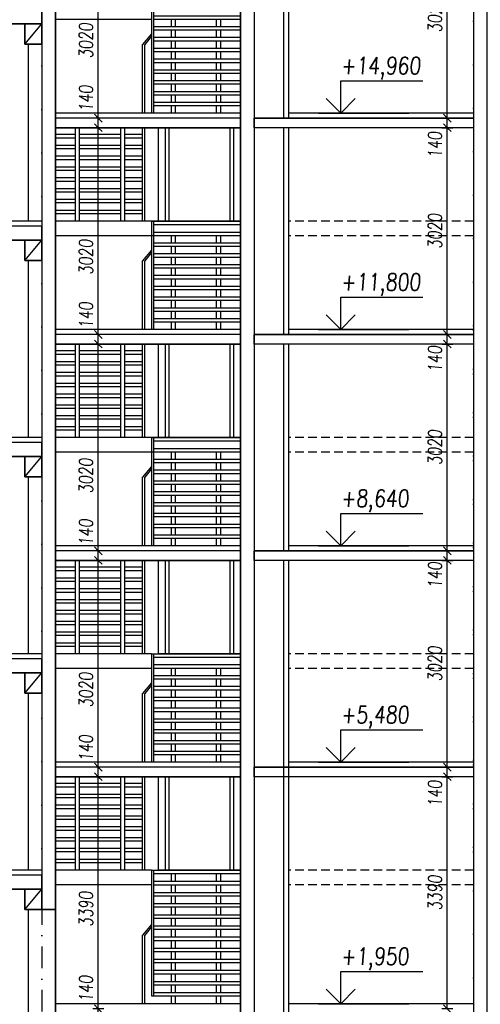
# Model space of a CAD drawing. Header units: millimetres. Extents: x 22267 to 193155, y 329430 to 541733.
# Tile 4 of 89: x 36886 to 43611, y 346471 to 360854. Entities that reach past the tile are written whole.
import ezdxf

# ---------------------------------------------------------------- set-up
doc = ezdxf.new("R2010")
doc.units = ezdxf.units.MM
doc.linetypes.add('ČERCHOVANÁ', pattern=[25.4, 12.7, -6.35, 0, -6.35])
doc.linetypes.add('ČÁRKOVANÁ', pattern=[19.05, 12.7, -6.35])
for name, color, linetype in [('BOURÁNÍ PŘÍČEK', 30, 'Continuous'), ('DVERE', 4, 'Continuous'), ('KOTY', 7, 'Continuous'), ('KOTY_100', 7, 'Continuous'), ('OSY', 7, 'Continuous'), ('TENKA', 4, 'Continuous'), ('TLUSTA', 2, 'Continuous'), ('ŽB', 1, 'Continuous')]:
    doc.layers.add(name, color=color, linetype=linetype)
doc.styles.add('CS-ROMANS_100', font='romans.shx', dxfattribs={"width": 0.75, "oblique": 5, "height": 200})
doc.styles.add('ROMANS', font='romans.shx', dxfattribs={"width": 0.75, "oblique": 5, "height": 200})
doc.dimstyles.new('A_KÓTA_100', dxfattribs={"dimtxt": 200, "dimasz": 4, "dimexe": 100, "dimexo": 1500, "dimgap": 80, "dimtad": 1, "dimdec": 0, "dimdsep": 46, "dimtxsty": 'CS-ROMANS_100', "dimblk": 'KOT_CARA20', "dimcen": 90, "dimse1": 1, "dimse2": 1, "dimclrd": 256, "dimclre": 256, "dimclrt": 256, "dimadec": 0, "dimazin": 0, "dimtfac": 1, "dimtdec": 0, "dimtix": 1, "dimtmove": 2, "dimatfit": 3, "dimldrblk": 'OBLIQUE', "dimfxl": 1, "dimfxlon": 1, "dimtolj": 1, "dimarcsym": 0})

# ---------------------------------------------------------------- blocks, each defined once
blk = doc.blocks.new('BUDOVA_A_schodiste_pohled')
at = {"layer": 'DVERE'}
for points in [[(2700, 2945), (2700, 1580), (1500, 1580), (1500, 2945)], [(1600, 2945), (1600, 1580), (2600, 1580), (2600, 2945)], [(1650, 2945), (1650, 1580), (2550, 1580), (2550, 2945)]]:
    blk.add_lwpolyline(points, dxfattribs=at)
at = {"layer": 'TENKA'}
for points in [[(290, 1580), (290, 2945)], [(350, 1580), (350, 2945)], [(950, 1580), (950, 2945)], [(1010, 1580), (1010, 2945)], [(1270, 1580), (1270, 2945)], [(1300, 1580), (1300, 2945)], [(290, 2844), (0, 2844)], [(290, 2794), (0, 2794)], [(950, 2844), (350, 2844)], [(950, 2794), (350, 2794)], [(1270, 2844), (1010, 2844)], [(1270, 2794), (1010, 2794)], [(290, 2686), (0, 2686)], [(290, 2636), (0, 2636)], [(950, 2686), (350, 2686)], [(950, 2636), (350, 2636)], [(1270, 2686), (1010, 2686)], [(1270, 2636), (1010, 2636)], [(290, 2528), (0, 2528)], [(290, 2478), (0, 2478)], [(950, 2528), (350, 2528)], [(950, 2478), (350, 2478)], [(1270, 2528), (1010, 2528)], [(1270, 2478), (1010, 2478)], [(290, 2370), (0, 2370)], [(290, 2320), (0, 2320)], [(950, 2370), (350, 2370)], [(950, 2320), (350, 2320)], [(1270, 2370), (1010, 2370)], [(1270, 2320), (1010, 2320)], [(290, 2212), (0, 2212)], [(290, 2162), (0, 2162)], [(950, 2212), (350, 2212)], [(950, 2162), (350, 2162)], [(1270, 2212), (1010, 2212)], [(1270, 2162), (1010, 2162)], [(290, 2054), (0, 2054)], [(950, 2054), (350, 2054)], [(1270, 2054), (1010, 2054)], [(290, 2004), (0, 2004)], [(290, 1896), (0, 1896)], [(950, 2004), (350, 2004)], [(950, 1896), (350, 1896)], [(1270, 2004), (1010, 2004)], [(1270, 1896), (1010, 1896)], [(290, 1846), (0, 1846)], [(290, 1738), (0, 1738)], [(950, 1846), (350, 1846)], [(950, 1738), (350, 1738)], [(1270, 1846), (1010, 1846)], [(1270, 1738), (1010, 1738)], [(290, 1688), (0, 1688)], [(950, 1688), (350, 1688)], [(1270, 1688), (1010, 1688)], [(1400, 1580), (0, 1580)], [(1400, 1580), (1400, 0)], [(1400, 1580), (2700, 1580)], [(1430, 1580), (1430, 0)], [(1430, 1530), (2700, 1530)], [(1400, 1365), (0, 1365)], [(1430, 1422), (2700, 1422)], [(1430, 1372), (2700, 1372)], [(1690, 1264), (1690, 1372)], [(1750, 1264), (1750, 1372)], [(2350, 1264), (2350, 1372)], [(2410, 1264), (2410, 1372)], [(1430, 1264), (2700, 1264)], [(1430, 1214), (2700, 1214)], [(1690, 1106), (1690, 1214)], [(1750, 1106), (1750, 1214)], [(2350, 1106), (2350, 1214)], [(2410, 1106), (2410, 1214)], [(1430, 1106), (2700, 1106)], [(1430, 1056), (2700, 1056)], [(1690, 948), (1690, 1056)], [(1750, 948), (1750, 1056)], [(2350, 948), (2350, 1056)], [(2410, 948), (2410, 1056)], [(1430, 948), (2700, 948)], [(1430, 898), (2700, 898)], [(1690, 790), (1690, 898)], [(1750, 790), (1750, 898)], [(2350, 790), (2350, 898)], [(2410, 790), (2410, 898)], [(1430, 790), (2700, 790)], [(1430, 740), (2700, 740)], [(1690, 632), (1690, 740)], [(1750, 632), (1750, 740)], [(2350, 632), (2350, 740)], [(2410, 632), (2410, 740)], [(1430, 632), (2700, 632)], [(1430, 582), (2700, 582)], [(1690, 474), (1690, 582)], [(1750, 474), (1750, 582)], [(2350, 474), (2350, 582)], [(2410, 474), (2410, 582)], [(1430, 474), (2700, 474)], [(1430, 424), (2700, 424)], [(1430, 316), (2700, 316)], [(1690, 316), (1690, 424)], [(1750, 316), (1750, 424)], [(2350, 316), (2350, 424)], [(2410, 316), (2410, 424)], [(1430, 266), (2700, 266)], [(1430, 158), (2700, 158)], [(1690, 158), (1690, 266)], [(1750, 158), (1750, 266)], [(2350, 158), (2350, 266)], [(2410, 158), (2410, 266)], [(1430, 108), (2700, 108)], [(1690, 0), (1690, 108)], [(1750, 0), (1750, 108)], [(2350, 0), (2350, 108)], [(2410, 0), (2410, 108)]]:
    blk.add_lwpolyline(points, dxfattribs=at)
at = {"layer": 'TENKA', "color": 7}
for points in [[(1400, 1158), (1270, 1000)], [(1400, 1122), (1300, 1000)], [(1270, 0), (1270, 1000)], [(1300, 0), (1300, 1000)]]:
    blk.add_lwpolyline(points, dxfattribs=at)
blk = doc.blocks.new('VÝŠKOVÁ KÓTA 1')
at = {"ltscale": 0.25}
for p, q in [((0, 3.76), (9.59, 3.76)), ((0, 0), (0, 3.76)), ((0, 0), (-1.7, 1.7)), ((0, 0), (1.7, 1.7))]:
    blk.add_line(p, q, dxfattribs=at)
at = {"style": 'ROMANS', "oblique": 5, "width": 0.8}
blk.add_attdef('VÝŠKA', (0, 4.54), '', height=2, dxfattribs=at)
blk = doc.blocks.new('KOT_CARA20')
for p, q in [((0, 0), (-14.1, -14.1)), ((0, 20), (0, -20)), ((0, 0), (14.1, 14.1))]:
    blk.add_line(p, q)
blk = doc.blocks.new('*D3551')
at = {"layer": 'Defpoints', "color": 0, "transparency": 16777216}
for p in [(38033, 346405), (38164, 346405), (38164, 346265)]:
    blk.add_point(p, dxfattribs=at)
at = {"layer": 'KOTY_100', "lineweight": -2, "transparency": 16777216}
for p, q in [((38033, 346409), (38033, 346413)), ((38033, 346265), (38033, 346405)), ((38033, 346261), (38033, 346257))]:
    blk.add_line(p, q, dxfattribs=at)
at = {"layer": 'KOTY_100', "lineweight": -2, "transparency": 16777216, "xscale": 4, "yscale": 4, "zscale": 4}
for p, rotation in [((38033, 346405), 270), ((38033, 346265), 90)]:
    blk.add_blockref('KOT_CARA20', p, dxfattribs=dict(at, rotation=rotation))
at = {"layer": 'KOTY_100', "transparency": 16777216, "insert": (37853, 346699), "char_height": 200, "attachment_point": 5, "rotation": 90, "style": 'CS-ROMANS_100'}
blk.add_mtext('\\A1;140', dxfattribs=at)
blk = doc.blocks.new('_OBLIQUE')
at = {"color": 0, "linetype": 'ByBlock', "ltscale": 15}
blk.add_line((-0.5, -0.5), (0.5, 0.5), dxfattribs=at)
blk = doc.blocks.new('*D3552')
at = {"layer": 'Defpoints', "color": 0, "transparency": 16777216}
for p in [(38033, 349795), (38266, 349795), (38164, 346405)]:
    blk.add_point(p, dxfattribs=at)
at = {"layer": 'KOTY_100', "lineweight": -2, "transparency": 16777216}
blk.add_line((38033, 346409), (38033, 349791), dxfattribs=at)
at = {"layer": 'KOTY_100', "lineweight": -2, "transparency": 16777216, "xscale": 4, "yscale": 4, "zscale": 4}
for p, rotation in [((38033, 349795), 90), ((38033, 346405), 270)]:
    blk.add_blockref('KOT_CARA20', p, dxfattribs=dict(at, rotation=rotation))
at = {"layer": 'KOTY_100', "transparency": 16777216, "insert": (37853, 347863), "char_height": 200, "attachment_point": 5, "rotation": 90, "style": 'CS-ROMANS_100'}
blk.add_mtext('\\A1;3390', dxfattribs=at)
blk = doc.blocks.new('*D3553')
at = {"layer": 'Defpoints', "color": 0, "transparency": 16777216}
for p in [(38033, 349935), (38248, 349935), (38266, 349795)]:
    blk.add_point(p, dxfattribs=at)
at = {"layer": 'KOTY_100', "lineweight": -2, "transparency": 16777216}
for p, q in [((38033, 349939), (38033, 349943)), ((38033, 349795), (38033, 349935)), ((38033, 349791), (38033, 349787))]:
    blk.add_line(p, q, dxfattribs=at)
at = {"layer": 'KOTY_100', "lineweight": -2, "transparency": 16777216, "xscale": 4, "yscale": 4, "zscale": 4}
for p, rotation in [((38033, 349935), 270), ((38033, 349795), 90)]:
    blk.add_blockref('KOT_CARA20', p, dxfattribs=dict(at, rotation=rotation))
at = {"layer": 'KOTY_100', "transparency": 16777216, "insert": (37853, 350214), "char_height": 200, "attachment_point": 5, "rotation": 90, "style": 'CS-ROMANS_100'}
blk.add_mtext('\\A1;140', dxfattribs=at)
blk = doc.blocks.new('*D3554')
at = {"layer": 'Defpoints', "color": 0, "transparency": 16777216}
for p in [(38033, 352955), (38191, 352955), (38248, 349935)]:
    blk.add_point(p, dxfattribs=at)
at = {"layer": 'KOTY_100', "lineweight": -2, "transparency": 16777216}
blk.add_line((38033, 349939), (38033, 352951), dxfattribs=at)
at = {"layer": 'KOTY_100', "lineweight": -2, "transparency": 16777216, "xscale": 4, "yscale": 4, "zscale": 4}
for p, rotation in [((38033, 352955), 90), ((38033, 349935), 270)]:
    blk.add_blockref('KOT_CARA20', p, dxfattribs=dict(at, rotation=rotation))
at = {"layer": 'KOTY_100', "transparency": 16777216, "insert": (37853, 351064), "char_height": 200, "attachment_point": 5, "rotation": 90, "style": 'CS-ROMANS_100'}
blk.add_mtext('\\A1;3020', dxfattribs=at)
blk = doc.blocks.new('*D3555')
at = {"layer": 'Defpoints', "color": 0, "transparency": 16777216}
for p in [(38033, 353095), (38195, 353095), (38191, 352955)]:
    blk.add_point(p, dxfattribs=at)
at = {"layer": 'KOTY_100', "lineweight": -2, "transparency": 16777216}
for p, q in [((38033, 353099), (38033, 353103)), ((38033, 352955), (38033, 353095)), ((38033, 352951), (38033, 352947))]:
    blk.add_line(p, q, dxfattribs=at)
at = {"layer": 'KOTY_100', "lineweight": -2, "transparency": 16777216, "xscale": 4, "yscale": 4, "zscale": 4}
for p, rotation in [((38033, 353095), 270), ((38033, 352955), 90)]:
    blk.add_blockref('KOT_CARA20', p, dxfattribs=dict(at, rotation=rotation))
at = {"layer": 'KOTY_100', "transparency": 16777216, "insert": (37853, 353365), "char_height": 200, "attachment_point": 5, "rotation": 90, "style": 'CS-ROMANS_100'}
blk.add_mtext('\\A1;140', dxfattribs=at)
blk = doc.blocks.new('*D3556')
at = {"layer": 'Defpoints', "color": 0, "transparency": 16777216}
for p in [(38033, 356115), (38195, 356115), (38195, 353095)]:
    blk.add_point(p, dxfattribs=at)
at = {"layer": 'KOTY_100', "lineweight": -2, "transparency": 16777216}
blk.add_line((38033, 353099), (38033, 356111), dxfattribs=at)
at = {"layer": 'KOTY_100', "lineweight": -2, "transparency": 16777216, "xscale": 4, "yscale": 4, "zscale": 4}
for p, rotation in [((38033, 356115), 90), ((38033, 353095), 270)]:
    blk.add_blockref('KOT_CARA20', p, dxfattribs=dict(at, rotation=rotation))
at = {"layer": 'KOTY_100', "transparency": 16777216, "insert": (37853, 354191), "char_height": 200, "attachment_point": 5, "rotation": 90, "style": 'CS-ROMANS_100'}
blk.add_mtext('\\A1;3020', dxfattribs=at)
blk = doc.blocks.new('*D3557')
at = {"layer": 'Defpoints', "color": 0, "transparency": 16777216}
for p in [(38033, 356255), (38195, 356255), (38195, 356115)]:
    blk.add_point(p, dxfattribs=at)
at = {"layer": 'KOTY_100', "lineweight": -2, "transparency": 16777216}
for p, q in [((38033, 356259), (38033, 356263)), ((38033, 356115), (38033, 356255)), ((38033, 356111), (38033, 356107))]:
    blk.add_line(p, q, dxfattribs=at)
at = {"layer": 'KOTY_100', "lineweight": -2, "transparency": 16777216, "xscale": 4, "yscale": 4, "zscale": 4}
for p, rotation in [((38033, 356255), 270), ((38033, 356115), 90)]:
    blk.add_blockref('KOT_CARA20', p, dxfattribs=dict(at, rotation=rotation))
at = {"layer": 'KOTY_100', "transparency": 16777216, "insert": (37853, 356536), "char_height": 200, "attachment_point": 5, "rotation": 90, "style": 'CS-ROMANS_100'}
blk.add_mtext('\\A1;140', dxfattribs=at)
blk = doc.blocks.new('*D3558')
at = {"layer": 'Defpoints', "color": 0, "transparency": 16777216}
for p in [(38033, 359275), (38195, 359275), (38195, 356255)]:
    blk.add_point(p, dxfattribs=at)
at = {"layer": 'KOTY_100', "lineweight": -2, "transparency": 16777216}
blk.add_line((38033, 356259), (38033, 359271), dxfattribs=at)
at = {"layer": 'KOTY_100', "lineweight": -2, "transparency": 16777216, "xscale": 4, "yscale": 4, "zscale": 4}
for p, rotation in [((38033, 359275), 90), ((38033, 356255), 270)]:
    blk.add_blockref('KOT_CARA20', p, dxfattribs=dict(at, rotation=rotation))
at = {"layer": 'KOTY_100', "transparency": 16777216, "insert": (37853, 357386), "char_height": 200, "attachment_point": 5, "rotation": 90, "style": 'CS-ROMANS_100'}
blk.add_mtext('\\A1;3020', dxfattribs=at)
blk = doc.blocks.new('*D3559')
at = {"layer": 'Defpoints', "color": 0, "transparency": 16777216}
for p in [(38033, 359415), (38195, 359415), (38195, 359275)]:
    blk.add_point(p, dxfattribs=at)
at = {"layer": 'KOTY_100', "lineweight": -2, "transparency": 16777216}
for p, q in [((38033, 359419), (38033, 359423)), ((38033, 359275), (38033, 359415)), ((38033, 359271), (38033, 359267))]:
    blk.add_line(p, q, dxfattribs=at)
at = {"layer": 'KOTY_100', "lineweight": -2, "transparency": 16777216, "xscale": 4, "yscale": 4, "zscale": 4}
for p, rotation in [((38033, 359415), 270), ((38033, 359275), 90)]:
    blk.add_blockref('KOT_CARA20', p, dxfattribs=dict(at, rotation=rotation))
at = {"layer": 'KOTY_100', "transparency": 16777216, "insert": (37853, 359703), "char_height": 200, "attachment_point": 5, "rotation": 90, "style": 'CS-ROMANS_100'}
blk.add_mtext('\\A1;140', dxfattribs=at)
blk = doc.blocks.new('*D3560')
at = {"layer": 'Defpoints', "color": 0, "transparency": 16777216}
for p in [(38033, 362435), (38120, 362435), (38195, 359415)]:
    blk.add_point(p, dxfattribs=at)
at = {"layer": 'KOTY_100', "lineweight": -2, "transparency": 16777216}
blk.add_line((38033, 359419), (38033, 362431), dxfattribs=at)
at = {"layer": 'KOTY_100', "lineweight": -2, "transparency": 16777216, "xscale": 4, "yscale": 4, "zscale": 4}
for p, rotation in [((38033, 362435), 90), ((38033, 359415), 270)]:
    blk.add_blockref('KOT_CARA20', p, dxfattribs=dict(at, rotation=rotation))
at = {"layer": 'KOTY_100', "transparency": 16777216, "insert": (37853, 360548), "char_height": 200, "attachment_point": 5, "rotation": 90, "style": 'CS-ROMANS_100'}
blk.add_mtext('\\A1;3020', dxfattribs=at)
blk = doc.blocks.new('*D3593')
at = {"layer": 'Defpoints', "color": 0, "transparency": 16777216}
for p in [(43129, 349795), (43238, 349795), (43294, 346405)]:
    blk.add_point(p, dxfattribs=at)
at = {"layer": 'KOTY_100', "lineweight": -2, "transparency": 16777216}
blk.add_line((43129, 346409), (43129, 349791), dxfattribs=at)
at = {"layer": 'KOTY_100', "lineweight": -2, "transparency": 16777216, "xscale": 4, "yscale": 4, "zscale": 4}
for p, rotation in [((43129, 349795), 90), ((43129, 346405), 270)]:
    blk.add_blockref('KOT_CARA20', p, dxfattribs=dict(at, rotation=rotation))
at = {"layer": 'KOTY_100', "transparency": 16777216, "insert": (42949, 348100), "char_height": 200, "attachment_point": 5, "rotation": 90, "style": 'CS-ROMANS_100'}
blk.add_mtext('\\A1;3390', dxfattribs=at)
blk = doc.blocks.new('*D3594')
at = {"layer": 'Defpoints', "color": 0, "transparency": 16777216}
for p in [(43129, 349935), (43250, 349935), (43238, 349795)]:
    blk.add_point(p, dxfattribs=at)
at = {"layer": 'KOTY_100', "lineweight": -2, "transparency": 16777216}
for p, q in [((43129, 349939), (43129, 349943)), ((43129, 349795), (43129, 349935)), ((43129, 349791), (43129, 349787))]:
    blk.add_line(p, q, dxfattribs=at)
at = {"layer": 'KOTY_100', "lineweight": -2, "transparency": 16777216, "xscale": 4, "yscale": 4, "zscale": 4}
for p, rotation in [((43129, 349935), 270), ((43129, 349795), 90)]:
    blk.add_blockref('KOT_CARA20', p, dxfattribs=dict(at, rotation=rotation))
at = {"layer": 'KOTY_100', "transparency": 16777216, "insert": (42949, 349549), "char_height": 200, "attachment_point": 5, "rotation": 90, "style": 'CS-ROMANS_100'}
blk.add_mtext('\\A1;140', dxfattribs=at)
blk = doc.blocks.new('*D3595')
at = {"layer": 'Defpoints', "color": 0, "transparency": 16777216}
for p in [(43129, 352955), (43282, 352955), (43250, 349935)]:
    blk.add_point(p, dxfattribs=at)
at = {"layer": 'KOTY_100', "lineweight": -2, "transparency": 16777216}
blk.add_line((43129, 349939), (43129, 352951), dxfattribs=at)
at = {"layer": 'KOTY_100', "lineweight": -2, "transparency": 16777216, "xscale": 4, "yscale": 4, "zscale": 4}
for p, rotation in [((43129, 352955), 90), ((43129, 349935), 270)]:
    blk.add_blockref('KOT_CARA20', p, dxfattribs=dict(at, rotation=rotation))
at = {"layer": 'KOTY_100', "transparency": 16777216, "insert": (42949, 351445), "char_height": 200, "attachment_point": 5, "rotation": 90, "style": 'CS-ROMANS_100'}
blk.add_mtext('\\A1;3020', dxfattribs=at)
blk = doc.blocks.new('*D3596')
at = {"layer": 'Defpoints', "color": 0, "transparency": 16777216}
for p in [(43129, 353095), (43286, 353095), (43282, 352955)]:
    blk.add_point(p, dxfattribs=at)
at = {"layer": 'KOTY_100', "lineweight": -2, "transparency": 16777216}
for p, q in [((43129, 353099), (43129, 353103)), ((43129, 352955), (43129, 353095)), ((43129, 352951), (43129, 352947))]:
    blk.add_line(p, q, dxfattribs=at)
at = {"layer": 'KOTY_100', "lineweight": -2, "transparency": 16777216, "xscale": 4, "yscale": 4, "zscale": 4}
for p, rotation in [((43129, 353095), 270), ((43129, 352955), 90)]:
    blk.add_blockref('KOT_CARA20', p, dxfattribs=dict(at, rotation=rotation))
at = {"layer": 'KOTY_100', "transparency": 16777216, "insert": (42949, 352741), "char_height": 200, "attachment_point": 5, "rotation": 90, "style": 'CS-ROMANS_100'}
blk.add_mtext('\\A1;140', dxfattribs=at)
blk = doc.blocks.new('*D3597')
at = {"layer": 'Defpoints', "color": 0, "transparency": 16777216}
for p in [(43129, 356115), (43270, 356115), (43286, 353095)]:
    blk.add_point(p, dxfattribs=at)
at = {"layer": 'KOTY_100', "lineweight": -2, "transparency": 16777216}
blk.add_line((43129, 353099), (43129, 356111), dxfattribs=at)
at = {"layer": 'KOTY_100', "lineweight": -2, "transparency": 16777216, "xscale": 4, "yscale": 4, "zscale": 4}
for p, rotation in [((43129, 356115), 90), ((43129, 353095), 270)]:
    blk.add_blockref('KOT_CARA20', p, dxfattribs=dict(at, rotation=rotation))
at = {"layer": 'KOTY_100', "transparency": 16777216, "insert": (42949, 354605), "char_height": 200, "attachment_point": 5, "rotation": 90, "style": 'CS-ROMANS_100'}
blk.add_mtext('\\A1;3020', dxfattribs=at)
blk = doc.blocks.new('*D3598')
at = {"layer": 'Defpoints', "color": 0, "transparency": 16777216}
for p in [(43129, 356255), (43294, 356255), (43270, 356115)]:
    blk.add_point(p, dxfattribs=at)
at = {"layer": 'KOTY_100', "lineweight": -2, "transparency": 16777216}
for p, q in [((43129, 356259), (43129, 356263)), ((43129, 356115), (43129, 356255)), ((43129, 356111), (43129, 356107))]:
    blk.add_line(p, q, dxfattribs=at)
at = {"layer": 'KOTY_100', "lineweight": -2, "transparency": 16777216, "xscale": 4, "yscale": 4, "zscale": 4}
for p, rotation in [((43129, 356255), 270), ((43129, 356115), 90)]:
    blk.add_blockref('KOT_CARA20', p, dxfattribs=dict(at, rotation=rotation))
at = {"layer": 'KOTY_100', "transparency": 16777216, "insert": (42949, 355897), "char_height": 200, "attachment_point": 5, "rotation": 90, "style": 'CS-ROMANS_100'}
blk.add_mtext('\\A1;140', dxfattribs=at)
blk = doc.blocks.new('*D3599')
at = {"layer": 'Defpoints', "color": 0, "transparency": 16777216}
for p in [(43129, 359275), (43308, 359275), (43294, 356255)]:
    blk.add_point(p, dxfattribs=at)
at = {"layer": 'KOTY_100', "lineweight": -2, "transparency": 16777216}
blk.add_line((43129, 356259), (43129, 359271), dxfattribs=at)
at = {"layer": 'KOTY_100', "lineweight": -2, "transparency": 16777216, "xscale": 4, "yscale": 4, "zscale": 4}
for p, rotation in [((43129, 359275), 90), ((43129, 356255), 270)]:
    blk.add_blockref('KOT_CARA20', p, dxfattribs=dict(at, rotation=rotation))
at = {"layer": 'KOTY_100', "transparency": 16777216, "insert": (42949, 357765), "char_height": 200, "attachment_point": 5, "rotation": 90, "style": 'CS-ROMANS_100'}
blk.add_mtext('\\A1;3020', dxfattribs=at)
blk = doc.blocks.new('*D3600')
at = {"layer": 'Defpoints', "color": 0, "transparency": 16777216}
for p in [(43129, 359415), (43308, 359275), (43336, 359415)]:
    blk.add_point(p, dxfattribs=at)
at = {"layer": 'KOTY_100', "lineweight": -2, "transparency": 16777216}
for p, q in [((43129, 359419), (43129, 359423)), ((43129, 359275), (43129, 359415)), ((43129, 359271), (43129, 359267))]:
    blk.add_line(p, q, dxfattribs=at)
at = {"layer": 'KOTY_100', "lineweight": -2, "transparency": 16777216, "xscale": 4, "yscale": 4, "zscale": 4}
for p, rotation in [((43129, 359415), 270), ((43129, 359275), 90)]:
    blk.add_blockref('KOT_CARA20', p, dxfattribs=dict(at, rotation=rotation))
at = {"layer": 'KOTY_100', "transparency": 16777216, "insert": (42949, 359024), "char_height": 200, "attachment_point": 5, "rotation": 90, "style": 'CS-ROMANS_100'}
blk.add_mtext('\\A1;140', dxfattribs=at)
blk = doc.blocks.new('*D3601')
at = {"layer": 'Defpoints', "color": 0, "transparency": 16777216}
for p in [(43129, 362435), (43308, 362435), (43336, 359415)]:
    blk.add_point(p, dxfattribs=at)
at = {"layer": 'KOTY_100', "lineweight": -2, "transparency": 16777216}
blk.add_line((43129, 359419), (43129, 362431), dxfattribs=at)
at = {"layer": 'KOTY_100', "lineweight": -2, "transparency": 16777216, "xscale": 4, "yscale": 4, "zscale": 4}
for p, rotation in [((43129, 362435), 90), ((43129, 359415), 270)]:
    blk.add_blockref('KOT_CARA20', p, dxfattribs=dict(at, rotation=rotation))
at = {"layer": 'KOTY_100', "transparency": 16777216, "insert": (42949, 360925), "char_height": 200, "attachment_point": 5, "rotation": 90, "style": 'CS-ROMANS_100'}
blk.add_mtext('\\A1;3020', dxfattribs=at)

msp = doc.modelspace()

# ---------------------------------------------------------------- linework, layer by layer
at = {"layer": 'BOURÁNÍ PŘÍČEK'}
for points in [[(40736, 362435.5), (40736, 359415.5)], [(40811, 362435.5), (40811, 359415.5)], [(40736, 359275.5), (40736, 356255.5)], [(40811, 359275.5), (40811, 356255.5)], [(40736, 356115.5), (40736, 353095.5)], [(40811, 356115.5), (40811, 353095.5)], [(40736, 352955.5), (40736, 342560.5)], [(40811, 352955.5), (40811, 342560.5)]]:
    msp.add_lwpolyline(points, dxfattribs=at)
at = {"layer": 'DVERE'}
for points in [[(40111, 349795.5), (40111, 348430.5), (38911, 348430.5), (38911, 349795.5)], [(39011, 349795.5), (39011, 348430.5), (40011, 348430.5), (40011, 349795.5)], [(39061, 349795.5), (39061, 348430.5), (39961, 348430.5), (39961, 349795.5)]]:
    msp.add_lwpolyline(points, dxfattribs=at)
at = {"layer": 'KOTY', "linetype": 'ByBlock'}
for p, q in [((41249.9, 359490.5), (42567, 359490.5)), ((41249.9, 356330.5), (42567, 356330.5)), ((41249.9, 353170.5), (42567, 353170.5)), ((41249.9, 350010.5), (42567, 350010.5)), ((41249.9, 346480.5), (42567, 346480.5))]:
    msp.add_line(p, q, dxfattribs=at)
at = {"layer": 'OSY', "linetype": 'ČERCHOVANÁ', "ltscale": 25}
for p, q in [((43511, 408305.5), (43511, 331387.3)), ((37211, 401935.5), (37211, 331387.3)), ((43511, 356794.4), (43511, 348017))]:
    msp.add_line(p, q, dxfattribs=at)
at = {"layer": 'TENKA'}
for points in [[(36961, 360495.5), (37211, 360795.5)], [(37011, 360495.5), (37011, 357910.5)], [(40111, 359415.5), (37411, 359415.5)], [(43511, 359415.5), (40811, 359415.5)], [(40111, 357910.5), (37411, 357910.5)], [(37211, 357835.5), (30661, 357835.5)], [(40111, 357695.5), (37411, 357695.5)], [(36961, 357335.5), (37211, 357635.5)], [(37011, 357335.5), (37011, 354750.5)], [(40111, 356255.5), (37411, 356255.5)], [(43511, 356255.5), (40811, 356255.5)], [(37211, 354675.5), (30661, 354675.5)], [(40111, 354750.5), (37411, 354750.5)], [(40111, 354535.5), (37411, 354535.5)], [(36961, 354175.5), (37211, 354475.5)], [(37011, 354175.5), (37011, 351590.5)], [(40111, 353095.5), (37411, 353095.5)], [(43511, 353095.5), (40811, 353095.5)], [(37211, 351515.5), (30661, 351515.5)], [(36961, 351015.5), (37211, 351315.5)], [(37011, 351015.5), (37011, 348430.5)], [(40111, 349935.5), (37411, 349935.5)], [(43511, 349935.5), (40811, 349935.5)], [(37701, 348430.5), (37701, 349795.5)], [(37761, 348430.5), (37761, 349795.5)], [(38361, 348430.5), (38361, 349795.5)], [(38421, 348430.5), (38421, 349795.5)], [(38681, 348430.5), (38681, 349795.5)], [(38711, 348430.5), (38711, 349795.5)], [(37701, 349694.5), (37411, 349694.5)], [(37701, 349644.5), (37411, 349644.5)], [(38361, 349694.5), (37761, 349694.5)], [(38361, 349644.5), (37761, 349644.5)], [(38681, 349694.5), (38421, 349694.5)], [(38681, 349644.5), (38421, 349644.5)], [(37701, 349536.5), (37411, 349536.5)], [(38361, 349536.5), (37761, 349536.5)], [(38681, 349536.5), (38421, 349536.5)], [(37701, 349486.5), (37411, 349486.5)], [(37701, 349378.5), (37411, 349378.5)], [(38361, 349486.5), (37761, 349486.5)], [(38361, 349378.5), (37761, 349378.5)], [(38681, 349486.5), (38421, 349486.5)], [(38681, 349378.5), (38421, 349378.5)], [(37701, 349328.5), (37411, 349328.5)], [(37701, 349220.5), (37411, 349220.5)], [(38361, 349328.5), (37761, 349328.5)], [(38361, 349220.5), (37761, 349220.5)], [(38681, 349328.5), (38421, 349328.5)], [(38681, 349220.5), (38421, 349220.5)], [(37701, 349170.5), (37411, 349170.5)], [(38361, 349170.5), (37761, 349170.5)], [(38681, 349170.5), (38421, 349170.5)], [(37701, 349062.5), (37411, 349062.5)], [(37701, 349012.5), (37411, 349012.5)], [(38361, 349062.5), (37761, 349062.5)], [(38361, 349012.5), (37761, 349012.5)], [(38681, 349062.5), (38421, 349062.5)], [(38681, 349012.5), (38421, 349012.5)], [(37701, 348904.5), (37411, 348904.5)], [(37701, 348854.5), (37411, 348854.5)], [(38361, 348904.5), (37761, 348904.5)], [(38361, 348854.5), (37761, 348854.5)], [(38681, 348904.5), (38421, 348904.5)], [(38681, 348854.5), (38421, 348854.5)], [(37701, 348746.5), (37411, 348746.5)], [(37701, 348696.5), (37411, 348696.5)], [(38361, 348746.5), (37761, 348746.5)], [(38361, 348696.5), (37761, 348696.5)], [(38681, 348746.5), (38421, 348746.5)], [(38681, 348696.5), (38421, 348696.5)], [(37701, 348588.5), (37411, 348588.5)], [(37701, 348538.5), (37411, 348538.5)], [(38361, 348588.5), (37761, 348588.5)], [(38361, 348538.5), (37761, 348538.5)], [(38681, 348588.5), (38421, 348588.5)], [(38681, 348538.5), (38421, 348538.5)], [(37211, 348355.5), (30661, 348355.5)], [(38811, 348430.5), (37411, 348430.5)], [(38811, 348430.5), (40111, 348430.5)], [(38811, 348430.5), (38811, 346593), (40111, 346593)], [(38841, 348430.5), (38841, 346593)], [(38841, 348380.5), (40111, 348380.5)], [(39101, 348268), (39101, 348380.5)], [(39161, 348268), (39161, 348380.5)], [(39761, 348268), (39761, 348380.5)], [(39821, 348268), (39821, 348380.5)], [(38811, 348215.5), (37411, 348215.5)], [(38841, 348268), (40111, 348268)], [(38841, 348218), (40111, 348218)], [(39101, 348105.5), (39101, 348218)], [(39161, 348105.5), (39161, 348218)], [(39761, 348105.5), (39761, 348218)], [(39821, 348105.5), (39821, 348218)], [(36961, 347855.5), (37211, 348155.5)], [(38841, 348105.5), (40111, 348105.5)], [(38841, 348055.5), (40111, 348055.5)], [(38841, 347943), (40111, 347943)], [(39101, 347943), (39101, 348055.5)], [(39161, 347943), (39161, 348055.5)], [(39761, 347943), (39761, 348055.5)], [(39821, 347943), (39821, 348055.5)], [(38841, 347893), (40111, 347893)], [(38841, 347780.5), (40111, 347780.5)], [(39101, 347780.5), (39101, 347893)], [(39161, 347780.5), (39161, 347893)], [(39761, 347780.5), (39761, 347893)], [(39821, 347780.5), (39821, 347893)], [(38841, 347730.5), (40111, 347730.5)], [(39101, 347618), (39101, 347730.5)], [(39161, 347618), (39161, 347730.5)], [(39761, 347618), (39761, 347730.5)], [(39821, 347618), (39821, 347730.5)], [(38841, 347618), (40111, 347618)], [(38841, 347568), (40111, 347568)], [(39101, 347455.5), (39101, 347568)], [(39161, 347455.5), (39161, 347568)], [(39761, 347455.5), (39761, 347568)], [(39821, 347455.5), (39821, 347568)], [(38841, 347455.5), (40111, 347455.5)], [(38841, 347405.5), (40111, 347405.5)], [(39101, 347293), (39101, 347405.5)], [(39161, 347293), (39161, 347405.5)], [(39761, 347293), (39761, 347405.5)], [(39821, 347293), (39821, 347405.5)], [(38841, 347293), (40111, 347293)], [(38841, 347243), (40111, 347243)], [(39101, 347130.5), (39101, 347243)], [(39161, 347130.5), (39161, 347243)], [(39761, 347130.5), (39761, 347243)], [(39821, 347130.5), (39821, 347243)], [(38841, 347130.5), (40111, 347130.5)], [(38841, 347080.5), (40111, 347080.5)], [(39101, 346968), (39101, 347080.5)], [(39161, 346968), (39161, 347080.5)], [(39761, 346968), (39761, 347080.5)], [(39821, 346968), (39821, 347080.5)], [(38841, 346968), (40111, 346968)], [(38841, 346918), (40111, 346918)], [(39101, 346805.5), (39101, 346918)], [(39161, 346805.5), (39161, 346918)], [(39761, 346805.5), (39761, 346918)], [(39821, 346805.5), (39821, 346918)], [(38841, 346805.5), (40111, 346805.5)], [(38841, 346755.5), (40111, 346755.5)], [(38841, 346643), (40111, 346643)], [(39101, 346643), (39101, 346755.5)], [(39161, 346643), (39161, 346755.5)], [(39761, 346643), (39761, 346755.5)], [(39821, 346643), (39821, 346755.5)], [(39101, 346485), (39101, 346593)], [(39161, 346485), (39161, 346593)], [(39761, 346485), (39761, 346593)], [(39821, 346485), (39821, 346593)]]:
    msp.add_lwpolyline(points, dxfattribs=at)
at = {"layer": 'TENKA', "linetype": 'ČÁRKOVANÁ', "ltscale": 10}
for points in [[(43511, 357910.5), (40811, 357910.5)], [(43511, 357695.5), (40811, 357695.5)], [(43511, 354750.5), (40811, 354750.5)], [(43511, 354535.5), (40811, 354535.5)], [(43511, 351590.5), (40811, 351590.5)], [(43511, 351375.5), (40811, 351375.5)], [(43511, 348430.5), (40811, 348430.5)], [(43511, 348215.5), (40811, 348215.5)]]:
    msp.add_lwpolyline(points, dxfattribs=at)
at = {"layer": 'TENKA', "color": 7}
for points in [[(38811, 347638.5), (38681, 347480.5)], [(38811, 347602), (38711, 347480.5)], [(38681, 346480.5), (38681, 347480.5)], [(38711, 346480.5), (38711, 347480.5)]]:
    msp.add_lwpolyline(points, dxfattribs=at)
at = {"layer": 'TLUSTA'}
for points in [[(40311, 402075.5), (40311, 336000.5)], [(37211, 401875.5), (37211, 347855.5)], [(37411, 401935.5), (37411, 336000.5)], [(40111, 401935.5), (40111, 336000.5)], [(37211, 360795.5), (30661, 360795.5)], [(40111, 359490.5), (37411, 359490.5)], [(43511, 359490.5), (40811, 359490.5)], [(40111, 359275.5), (37411, 359275.5)], [(40811, 359415.5), (40311, 359415.5)], [(43511, 359275.5), (40311, 359275.5)], [(37211, 357910.5), (30661, 357910.5)], [(37211, 357635.5), (30661, 357635.5)], [(40111, 356330.5), (37411, 356330.5)], [(40811, 356255.5), (40311, 356255.5)], [(43511, 356330.5), (40811, 356330.5)], [(40111, 356115.5), (37411, 356115.5)], [(43511, 356115.5), (40311, 356115.5)], [(37211, 354750.5), (30661, 354750.5)], [(37211, 354475.5), (30661, 354475.5)], [(40111, 353170.5), (37411, 353170.5)], [(40811, 353095.5), (40311, 353095.5)], [(43511, 353170.5), (40811, 353170.5)], [(40111, 352955.5), (37411, 352955.5)], [(43511, 352955.5), (40311, 352955.5)], [(37211, 351590.5), (30661, 351590.5)], [(37211, 351315.5), (30661, 351315.5)], [(40111, 350010.5), (37411, 350010.5)], [(40811, 349935.5), (40311, 349935.5)], [(43511, 350010.5), (40811, 350010.5)], [(40111, 349795.5), (37411, 349795.5)], [(43511, 349795.5), (40311, 349795.5)], [(37211, 348430.5), (30661, 348430.5)], [(37211, 348155.5), (30661, 348155.5)], [(37011, 347855.5), (37011, 336050.5)], [(40111, 346480.5), (37411, 346480.5)], [(43511, 346480.5), (40811, 346480.5)]]:
    msp.add_lwpolyline(points, dxfattribs=at)
for points in [[(36961, 360795.5), (37211, 360795.5), (37211, 360495.5), (36961, 360495.5)], [(36961, 357635.5), (37211, 357635.5), (37211, 357335.5), (36961, 357335.5)], [(36961, 354475.5), (37211, 354475.5), (37211, 354175.5), (36961, 354175.5)], [(36961, 351315.5), (37211, 351315.5), (37211, 351015.5), (36961, 351015.5)], [(36961, 348155.5), (37211, 348155.5), (37211, 347855.5), (36961, 347855.5)]]:
    msp.add_lwpolyline(points, close=True, dxfattribs=at)
at = {"layer": 'ŽB'}
msp.add_lwpolyline([(43511, 402075.5), (43511, 336000.5), (43711, 336000.5), (43711, 402075.5)], dxfattribs=at)
for points in [[(37211, 347855.5), (37411, 347855.5), (37411, 401935.5), (37211, 401935.5)], [(40111, 401935.5), (40311, 401935.5), (40311, 336000.5), (40111, 336000.5)], [(30661, 360795.5), (37211, 360795.5), (37211, 360995.5), (30661, 360995.5)], [(36961, 360495.5), (37211, 360495.5), (37211, 360795.5), (36961, 360795.5)], [(37411, 359275.5), (40111, 359275.5), (40111, 359415.5), (37411, 359415.5)], [(40311, 359415.5), (43511, 359415.5), (43511, 359275.5), (40311, 359275.5)], [(30661, 357635.5), (37211, 357635.5), (37211, 357835.5), (30661, 357835.5)], [(36961, 357335.5), (37211, 357335.5), (37211, 357635.5), (36961, 357635.5)], [(37411, 356115.5), (40111, 356115.5), (40111, 356255.5), (37411, 356255.5)], [(40311, 356255.5), (43511, 356255.5), (43511, 356115.5), (40311, 356115.5)], [(30661, 354475.5), (37211, 354475.5), (37211, 354675.5), (30661, 354675.5)], [(36961, 354175.5), (37211, 354175.5), (37211, 354475.5), (36961, 354475.5)], [(37411, 352955.5), (40111, 352955.5), (40111, 353095.5), (37411, 353095.5)], [(40311, 353095.5), (43511, 353095.5), (43511, 352955.5), (40311, 352955.5)], [(30661, 351315.5), (37211, 351315.5), (37211, 351515.5), (30661, 351515.5)], [(36961, 351015.5), (37211, 351015.5), (37211, 351315.5), (36961, 351315.5)], [(37411, 349795.5), (40111, 349795.5), (40111, 349935.5), (37411, 349935.5)], [(40311, 349935.5), (43511, 349935.5), (43511, 349795.5), (40311, 349795.5)], [(30661, 348155.5), (37211, 348155.5), (37211, 348355.5), (30661, 348355.5)], [(36961, 347855.5), (37211, 347855.5), (37211, 348155.5), (36961, 348155.5)], [(37011, 336050.5), (37411, 336050.5), (37411, 347855.5), (37011, 347855.5)]]:
    msp.add_lwpolyline(points, close=True, dxfattribs=at)

# ---------------------------------------------------------------- block references
at = {"layer": 'KOTY', "xscale": 125, "yscale": 125, "zscale": 125}
for p, values in [((41572.8, 359490.5), {'VÝŠKA': '+14,960'}), ((41572.8, 356330.5), {'VÝŠKA': '+11,800'}), ((41572.8, 353170.5), {'VÝŠKA': '+8,640'}), ((41572.8, 350010.5), {'VÝŠKA': '+5,480'}), ((41572.8, 346480.5), {'VÝŠKA': '+1,950'})]:
    msp.add_blockref('VÝŠKOVÁ KÓTA 1', p, dxfattribs=at).add_auto_attribs(values)
at = {"layer": 'TENKA'}
for p in [(37411, 359490.5), (37411, 356330.5), (37411, 353170.5), (37411, 350010.5)]:
    msp.add_blockref('BUDOVA_A_schodiste_pohled', p, dxfattribs=at)

# ---------------------------------------------------------------- dimensions: what is measured, and where the dimension line sits
at = {"layer": 'KOTY_100'}
for base, p1, p2, picture, middle in [((38032.8, 362435.5), (38195, 359415.5), (38120.4, 362435.5), '*D3560', (37852.8, 360548.5)), ((38032.8, 359415.5), (38195, 359275.5), (38195, 359415.5), '*D3559', (37852.8, 359702.8)), ((43129.5, 359415.5), (43308, 359275.5), (43335.7, 359415.5), '*D3600', (42949.5, 359023.9)), ((38032.8, 359275.5), (38195, 356255.5), (38195, 359275.5), '*D3558', (37852.8, 357386.1)), ((38032.8, 356255.5), (38195, 356115.5), (38195, 356255.5), '*D3557', (37852.8, 356536.3)), ((43129.5, 356255.5), (43269.7, 356115.5), (43294, 356255.5), '*D3598', (42949.5, 355896.8)), ((38032.8, 356115.5), (38195, 353095.5), (38195, 356115.5), '*D3556', (37852.8, 354190.6)), ((38032.8, 353095.5), (38190.6, 352955.5), (38195, 353095.5), '*D3555', (37852.8, 353365)), ((43129.5, 353095.5), (43282.1, 352955.5), (43286.5, 353095.5), '*D3596', (42949.5, 352740.6)), ((38032.8, 352955.5), (38247.9, 349935.5), (38190.6, 352955.5), '*D3554', (37852.8, 351063.6)), ((38032.8, 349935.5), (38265.5, 349795.5), (38247.9, 349935.5), '*D3553', (37852.8, 350214.3)), ((43129.5, 349935.5), (43237.5, 349795.5), (43250.1, 349935.5), '*D3594', (42949.5, 349549)), ((38032.8, 349795.5), (38164.3, 346405.5), (38265.5, 349795.5), '*D3552', (37852.8, 347863.1)), ((38032.8, 346405.5), (38164.3, 346265.5), (38164.3, 346405.5), '*D3551', (37852.8, 346698.8))]:
    dim = msp.add_linear_dim(base=base, p1=p1, p2=p2, angle=90, dimstyle='A_KÓTA_100', dxfattribs=at)
    dim.commit()
    dim.dimension.update_dxf_attribs({"geometry": picture, "text_midpoint": middle, "dimtype": 160})
for base, p1, p2, picture, middle in [((43129.5, 362435.5), (43335.7, 359415.5), (43308, 362435.5), '*D3601', (42949.5, 360925.5)), ((43129.5, 359275.5), (43294, 356255.5), (43308, 359275.5), '*D3599', (42949.5, 357765.5)), ((43129.5, 356115.5), (43286.5, 353095.5), (43269.7, 356115.5), '*D3597', (42949.5, 354605.5)), ((43129.5, 352955.5), (43250.1, 349935.5), (43282.1, 352955.5), '*D3595', (42949.5, 351445.5)), ((43129.5, 349795.5), (43294.1, 346405.5), (43237.5, 349795.5), '*D3593', (42949.5, 348100.5))]:
    dim = msp.add_linear_dim(base=base, p1=p1, p2=p2, angle=90, dimstyle='A_KÓTA_100', dxfattribs=at)
    dim.commit()
    dim.dimension.update_dxf_attribs({"geometry": picture, "text_midpoint": middle})

doc.saveas('drawing.dxf')
